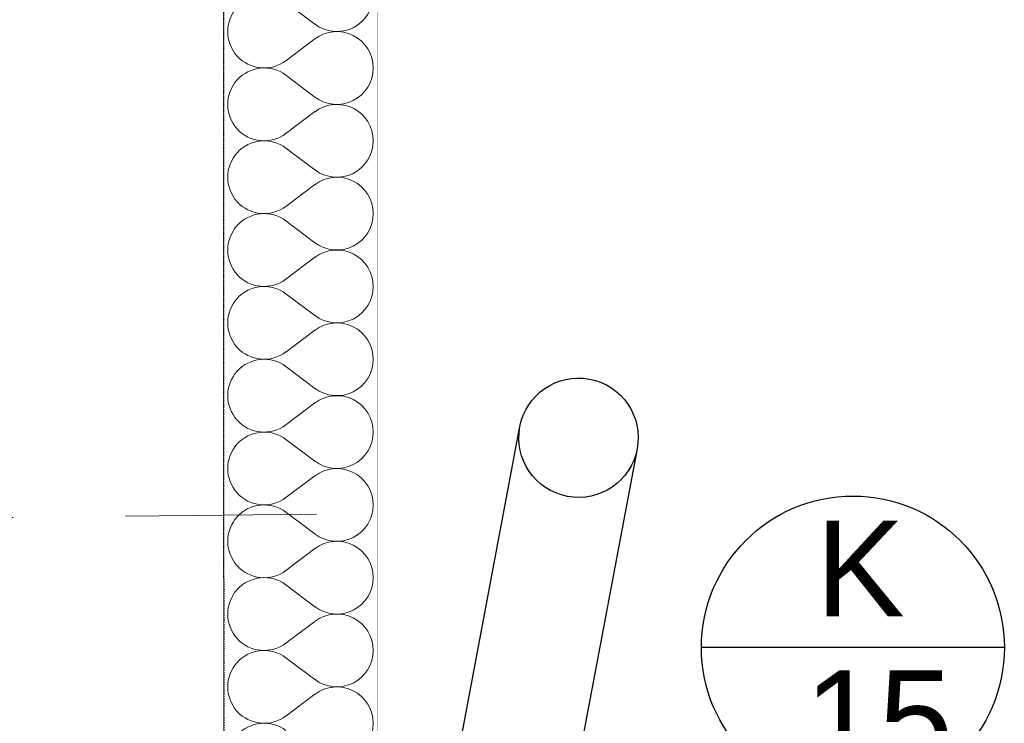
# Model space of a CAD drawing. Header units: millimetres. Extents: x -24674 to 2959, y -2716 to 20653.
# Tile 124 of 161: x -536 to 495, y 8229 to 8965. Entities that reach past the tile are written whole.
import ezdxf

# ---------------------------------------------------------------- set-up
doc = ezdxf.new("R2010")
doc.units = ezdxf.units.MM
doc.header["$MEASUREMENT"] = 0
for name, pattern in [('Wipeout_Contour', [1000, 0, -1000]), ('Čerchovaná', [450, 200, -117.5, 15, -117.5]), ('Čárkovaná S', [2.5, 1.5, -1])]:
    doc.linetypes.add(name, pattern=pattern)
for name, color, linetype in [('9._POHLED ZÁPADNÍ_1_Konstrukce - krov', 7, 'Continuous'), ('9._POHLED ZÁPADNÍ_1_Konstrukce - nosné', 7, 'Continuous'), ('9._POHLED ZÁPADNÍ_1_Kresby a obrázky', 7, 'Continuous'), ('9._POHLED ZÁPADNÍ_1_Nové_3D prvky fasada stavajici', 7, 'Continuous'), ('9._POHLED ZÁPADNÍ_1_Nové_Konstrukce - nosné', 7, 'Continuous'), ('9._POHLED ZÁPADNÍ_1_Nové_Popis', 7, 'Continuous'), ('9._POHLED ZÁPADNÍ_1_Nové_Výplně - Povrchové', 7, 'Continuous'), ('9._POHLED ZÁPADNÍ_1_Nové_Výplně – Řezové', 7, 'Continuous'), ('9._POHLED ZÁPADNÍ_1_Popis', 7, 'Continuous'), ('9._POHLED ZÁPADNÍ_1_Výplně - Povrchové', 7, 'Continuous'), ('9._POHLED ZÁPADNÍ_1_VÝTAH VAR 1', 7, 'Continuous')]:
    doc.layers.add(name, color=color, linetype=linetype)
doc.styles.add('GENEROVANÝ_STYL_1', font='txt')

# ---------------------------------------------------------------- blocks, each defined once
blk = doc.blocks.new('*X22', base_point=(-27719.5, -6044))
at = {"layer": '9._POHLED ZÁPADNÍ_1_Nové_Výplně – Řezové', "color": 21, "linetype": 'Continuous', "lineweight": 20, "true_color": 0xffaaaa}
for p, q in [((-256.9, 8982.9), (-226.5, 8960)), ((-256.9, 8921.9), (-226.5, 8944.8)), ((-256.9, 8906.7), (-226.5, 8883.8)), ((-256.9, 8845.7), (-226.5, 8868.6)), ((-256.9, 8830.5), (-226.5, 8807.6)), ((-256.9, 8769.5), (-226.5, 8792.4)), ((-256.9, 8754.3), (-226.5, 8731.4)), ((-256.9, 8693.3), (-226.5, 8716.2)), ((-256.9, 8678.1), (-226.5, 8655.2)), ((-256.9, 8617.1), (-226.5, 8640)), ((-256.9, 8601.9), (-226.5, 8579)), ((-256.9, 8541), (-226.5, 8563.8)), ((-256.9, 8525.7), (-226.5, 8502.9)), ((-256.9, 8464.8), (-226.5, 8487.6)), ((-256.9, 8449.5), (-226.5, 8426.7)), ((-256.9, 8388.6), (-226.5, 8411.4)), ((-256.9, 8373.3), (-226.5, 8350.5)), ((-256.9, 8312.4), (-226.5, 8335.2)), ((-256.9, 8297.1), (-226.5, 8274.3)), ((-256.9, 8236.2), (-226.5, 8259))]:
    blk.add_line(p, q, dxfattribs=at)
for centre, start, end in [((-279.8, 8952.4), 53.1301, 306.8699), ((-203.6, 8990.5), 233.1301, 0), ((-203.6, 8914.3), 0, 126.8699), ((-279.8, 8876.2), 53.1301, 306.8699), ((-203.6, 8914.3), 233.1301, 0), ((-203.6, 8838.1), 0, 126.8699), ((-279.8, 8800), 53.1301, 306.8699), ((-203.6, 8838.1), 233.1301, 0), ((-203.6, 8761.9), 0, 126.8699), ((-279.8, 8723.8), 53.1301, 306.8699), ((-203.6, 8761.9), 233.1301, 0), ((-203.6, 8685.7), 0, 126.8699), ((-279.8, 8647.6), 53.1301, 306.8699), ((-203.6, 8685.7), 233.1301, 0), ((-203.6, 8609.5), 0, 126.8699), ((-279.8, 8571.4), 53.1301, 306.8699), ((-203.6, 8609.5), 233.1301, 0), ((-203.6, 8533.3), 0, 126.8699), ((-279.8, 8495.2), 53.1301, 306.8699), ((-203.6, 8533.3), 233.1301, 0), ((-203.6, 8457.1), 0, 126.8699), ((-279.8, 8419), 53.1301, 306.8699), ((-203.6, 8457.1), 233.1301, 0), ((-203.6, 8381), 0, 126.8699), ((-279.8, 8342.9), 53.1301, 306.8699), ((-203.6, 8381), 233.1301, 0), ((-203.6, 8304.8), 0, 126.8699), ((-279.8, 8266.7), 53.1301, 306.8699), ((-203.6, 8304.8), 233.1301, 0), ((-203.6, 8228.6), 0, 126.8699), ((-279.8, 8190.5), 53.1301, 306.8699), ((-203.6, 8228.6), 233.1301, 0)]:
    blk.add_arc(centre, 38.1, start, end, dxfattribs=at)

msp = doc.modelspace()

# ---------------------------------------------------------------- linework, layer by layer
at = {"layer": '9._POHLED ZÁPADNÍ_1_Nové_3D prvky fasada stavajici', "color": 1, "linetype": 'Continuous', "lineweight": 25}
for p, q in [((-106.8, 8036.5), (-12, 8539)), ((-106.8, 8036.5), (-12, 8539)), ((110.8, 8515.8), (16.1, 8013.3)), ((110.8, 8515.8), (16.1, 8013.3))]:
    msp.add_line(p, q, dxfattribs=at)
at = {"layer": '9._POHLED ZÁPADNÍ_1_Nové_3D prvky fasada stavajici', "color": 1, "linetype": 'Continuous', "lineweight": 25, "flags": 128}
msp.add_lwpolyline([(-12, 8539, -1), (110.8, 8515.8, -1)], format="xyb", close=True, dxfattribs=at)
msp.add_lwpolyline([(-12, 8539, -1), (110.8, 8515.8, -1)], format="xyb", close=True, dxfattribs=at)
msp.add_lwpolyline([(-12, 8539, -1), (110.8, 8515.8, -1)], format="xyb", close=True, dxfattribs=at)
at = {"layer": '9._POHLED ZÁPADNÍ_1_Nové_Popis', "color": 1, "linetype": 'Continuous', "lineweight": 25}
msp.add_line((495.2, 8307.8), (178.1, 8307.8), dxfattribs=at)
msp.add_circle((336.7, 8307.8), 158.6, dxfattribs=at)

# ---------------------------------------------------------------- texts
at = {"layer": '9._POHLED ZÁPADNÍ_1_Popis', "color": 1, "linetype": 'Continuous', "lineweight": 25, "insert": (344.3, 8311.5), "char_height": 100, "attachment_point": 5, "line_spacing_factor": 0.940294, "style": 'GENEROVANÝ_STYL_1'}
msp.add_mtext('\\A1;{\\pqc;\\fArial|b0|i0|c238|p38;K\\P\\pqc;\\fArial|b0|i0|c238|p38; 1\\fArial|b0|i0|c238|p38;5}', dxfattribs=at)

# ---------------------------------------------------------------- wipeouts: each hides what was drawn before it
at = {"color": 254, "linetype": 'Wipeout_Contour', "lineweight": 0, "ltscale": 36793.983046}
msp.add_wipeout([(-161.7, 351.5), (-161.7, 17956.8), (-321.7, 17969.6), (-321.7, 351.5)], dxfattribs=at).dxf.layer = '9._POHLED ZÁPADNÍ_1_Nové_Výplně - Povrchové'

# ---------------------------------------------------------------- next in the draw order: linework, layer by layer
at = {"layer": '9._POHLED ZÁPADNÍ_1_Nové_Konstrukce - nosné', "color": 1, "linetype": 'Continuous', "lineweight": 25, "flags": 128}
for points in [[(-161.7, 351.5), (-161.7, 18117.3)], [(-161.7, 351.5), (-161.7, 18117.3)], [(-321.7, 17969.6), (-321.7, 351.5)]]:
    msp.add_lwpolyline(points, dxfattribs=at)

# ---------------------------------------------------------------- next in the draw order: wipeouts: each hides what was drawn before it
at = {"color": 254, "linetype": 'Wipeout_Contour', "lineweight": 0, "ltscale": 51007.22037}
msp.add_wipeout([(-772.6, 17554), (-772.1, 7935.5), (-322.1, 7935.5), (-322.6, 17518.2)], dxfattribs=at).dxf.layer = '9._POHLED ZÁPADNÍ_1_Výplně - Povrchové'

# ---------------------------------------------------------------- next in the draw order: linework, layer by layer
at = {"layer": '9._POHLED ZÁPADNÍ_1_Konstrukce - nosné', "color": 251, "linetype": 'Continuous', "lineweight": 20, "true_color": 0x6a6a6a, "flags": 128}
msp.add_lwpolyline([(-322.1, 7935.5), (-322.6, 17969.6)], dxfattribs=at)
at = {"layer": '9._POHLED ZÁPADNÍ_1_Nové_Konstrukce - nosné', "color": 1, "linetype": 'Continuous', "lineweight": 25, "flags": 128}
msp.add_lwpolyline([(-321.7, 17969.6), (-321.7, 351.5)], dxfattribs=at)

# ---------------------------------------------------------------- next in the draw order: wipeouts: each hides what was drawn before it
at = {"color": 254, "linetype": 'Wipeout_Contour', "lineweight": 0, "ltscale": 44942.732142}
msp.add_wipeout([(-321.7, 17969.6), (-321.7, 4499.1), (-161.7, 4499.1), (-161.7, 17956.8)], dxfattribs=at).dxf.layer = '9._POHLED ZÁPADNÍ_1_Nové_Výplně – Řezové'

# ---------------------------------------------------------------- next in the draw order: linework, layer by layer
at = {"layer": '9._POHLED ZÁPADNÍ_1_Konstrukce - krov', "color": 8, "linetype": 'Čerchovaná', "lineweight": 13}
msp.add_line((-225, 8447.5), (-4125.1, 8403.5), dxfattribs=at)
at = {"layer": '9._POHLED ZÁPADNÍ_1_Kresby a obrázky', "color": 7, "linetype": 'Čárkovaná S', "lineweight": 13}
msp.add_line((-322.1, 8005.9), (-322.6, 17969.6), dxfattribs=at)

# ---------------------------------------------------------------- next in the draw order: block references
at = {"layer": '9._POHLED ZÁPADNÍ_1_VÝTAH VAR 1', "color": 9, "linetype": 'Continuous', "lineweight": 13}
msp.add_blockref('*X22', (-27719.5, -6044), dxfattribs=at)

doc.saveas('drawing.dxf')
